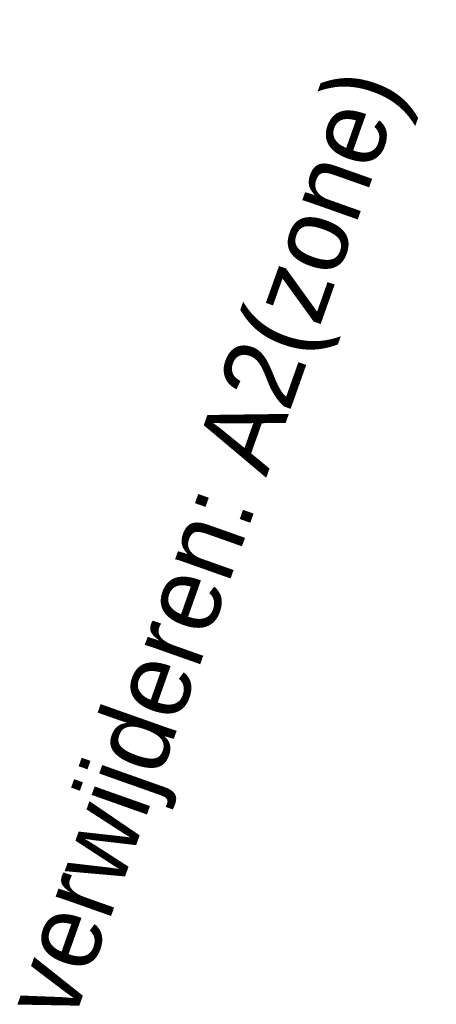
# Model space of a CAD drawing. Header units: metres. Extents: x 136326 to 138181, y 453212 to 454732.
# Tile 36 of 55: x 136609.32 to 136613.41, y 453966.64 to 453976.3. Entities that reach past the tile are written whole.
import ezdxf

# ---------------------------------------------------------------- set-up
doc = ezdxf.new("R2010")
doc.units = ezdxf.units.M
doc.layers.add('-DR-nw-inr-bebording-txt', color=2, linetype='Continuous')
doc.styles.add('eurostile', font='txt')

msp = doc.modelspace()

# ---------------------------------------------------------------- texts
at = {"layer": '-DR-nw-inr-bebording-txt', "style": 'eurostile'}
msp.add_text('verwijderen: A2(zone)', height=0.75, rotation=70.5, dxfattribs=at).set_placement((136609.8397813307, 453966.4413587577))

doc.saveas('drawing.dxf')
